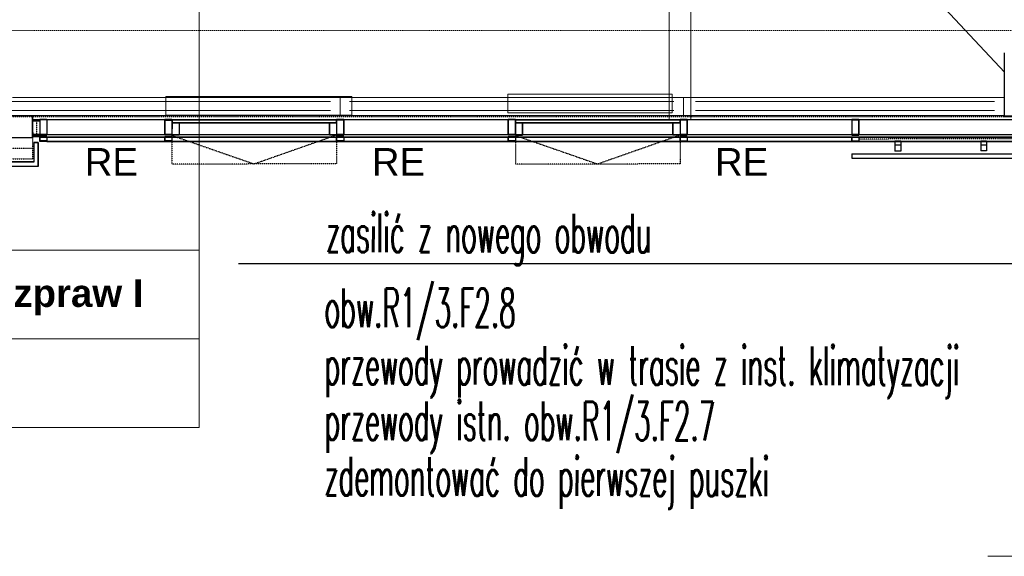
# Model space of a CAD drawing. Header units: millimetres. Extents: x -8838 to 31257, y -6224 to 3754.
# Tile 58 of 185: x -377 to 311, y -5630 to -5256. Entities that reach past the tile are written whole.
import ezdxf
from ezdxf.enums import TextEntityAlignment as Align

# ---------------------------------------------------------------- set-up
doc = ezdxf.new("R2010")
doc.units = ezdxf.units.MM
doc.header["$LTSCALE"] = 10
doc.header["$MEASUREMENT"] = 0
for name, pattern in [('rzut 2 pietra$0$ArchiTECH.PC 1. Line Type', [0.004, 0.003, -0.001]), ('rzut 2 pietra$0$ArchiTECH.PC 2. Line Type', [0.0025, 0.0015, -0.001]), ('rzut 2 pietra$0$ArchiTECH.PC 5. Line Type', [0.0053, 0.003, -0.001, 0.0003, -0.001]), ('rzut 2 pietra$0$ArchiTECH.PC Solid Line Type', [0]), ('SUFIT_2 PIETRO$0$ArchiTECH.PC 1. Line Type', [0.004, 0.003, -0.001]), ('SUFIT_2 PIETRO$0$ArchiTECH.PC 2. Line Type', [0.0025, 0.0015, -0.001]), ('SUFIT_2 PIETRO$0$ArchiTECH.PC Solid Line Type', [0])]:
    doc.linetypes.add(name, pattern=pattern)
for name, color, linetype, lineweight in [('_Etap_2_opis', 7, 'CONTINUOUS', 30), ('_Etap_3_opis', 7, 'CONTINUOUS', 30), ('IS_ARCH', 254, 'CONTINUOUS', 18)]:
    doc.layers.add(name, color=color, linetype=linetype, lineweight=lineweight)
doc.layers.add('SUFIT_2 PIETRO$0$INWENTARYZACJA', color=254, linetype='CONTINUOUS')
doc.styles.add('romans1', font='simplex.shx', dxfattribs={"width": 0.8})
doc.styles.add('rzut 2 pietra$0$ArchiTECHStyle1', font='arial.ttf', dxfattribs={"height": 0.16})
doc.styles.add('rzut 2 pietra$0$ArchiTECHStyle2', font='arialbd.ttf', dxfattribs={"height": 0.192})

msp = doc.modelspace()

# ---------------------------------------------------------------- linework, layer by layer
at = {"layer": '_Etap_3_opis'}
msp.add_line((-223.67, -5425.92), (362.96, -5425.92), dxfattribs=at)
at = {"layer": 'IS_ARCH', "linetype": 'rzut 2 pietra$0$ArchiTECH.PC Solid Line Type'}
for p, q in [((77.25, -5045.67), (77.25, -5325.58)), ((92.25, -5325.58), (92.25, -5045.67)), ((-251.18, -5416.5), (-251.18, -5173.03)), ((231.31, -5206.4), (311.35, -5292.3)), ((311.25, -5278.89), (311.25, -5322.89)), ((311.25, -5279.29), (311.25, -5323.3)), ((-152.75, -5310.08), (-381.75, -5310.08)), ((-274.59, -5309.37), (-274.59, -5322.37)), ((-144.59, -5309.37), (-274.59, -5309.37)), ((-274.59, -5309.37), (-274.59, -5322.37)), ((-144.59, -5309.37), (-274.59, -5309.37)), ((-152.75, -5322.58), (-152.75, -5310.08)), ((87.25, -5310.08), (-152.75, -5310.08)), ((-152.75, -5310.08), (-152.75, -5322.58)), ((-144.59, -5322.37), (-144.59, -5309.37)), ((-144.59, -5322.37), (-144.59, -5309.37)), ((-35.68, -5307.72), (-35.68, -5320.72)), ((79.32, -5307.72), (-35.68, -5307.72)), ((-35.68, -5307.72), (-35.68, -5320.72)), ((79.32, -5307.72), (-35.68, -5307.72)), ((79.32, -5320.72), (79.32, -5307.72)), ((79.32, -5320.72), (79.32, -5307.72)), ((87.25, -5322.58), (87.25, -5310.08)), ((311.25, -5310.08), (87.25, -5310.08)), ((87.25, -5310.08), (87.25, -5322.58)), ((311.25, -5322.58), (311.25, -5310.08)), ((-159.54, -5312.8), (-386.27, -5312.8)), ((80.46, -5312.8), (-146.27, -5312.8)), ((304.46, -5312.8), (95.67, -5312.8)), ((-367.69, -5322.83), (-475.3, -5322.82)), ((-475.3, -5322.82), (-367.69, -5322.83)), ((-159.58, -5319.17), (-386.31, -5319.17)), ((-381.75, -5322.58), (-152.75, -5322.58)), ((-367.69, -5337.83), (-367.69, -5322.83)), ((-367.69, -5322.83), (-367.69, -5337.83)), ((-367.69, -5323.23), (-367.69, -5338.23)), ((-274.59, -5322.37), (-144.59, -5322.37)), ((-274.59, -5322.37), (-144.59, -5322.37)), ((-152.75, -5322.58), (87.25, -5322.58)), ((80.42, -5319.17), (-146.31, -5319.17)), ((-35.68, -5320.72), (79.32, -5320.72)), ((-35.68, -5320.72), (79.32, -5320.72)), ((87.25, -5322.58), (311.25, -5322.58)), ((304.42, -5319.17), (95.63, -5319.17)), ((311.25, -5322.89), (343.25, -5322.9)), ((311.25, -5323.3), (343.25, -5323.3)), ((-367.69, -5325.32), (-362.69, -5325.33)), ((-367.69, -5325.32), (-367.69, -5326.57)), ((-367.69, -5325.73), (-367.69, -5326.98)), ((-362.69, -5326.57), (-367.69, -5326.57)), ((-357.69, -5325.33), (-362.69, -5325.33)), ((-362.69, -5325.33), (-362.68, -5335.86)), ((-362.69, -5325.33), (2309.75, -5325.59)), ((-362.69, -5325.33), (-362.69, -5326.57)), ((-362.69, -5325.73), (-362.69, -5326.97)), ((-362.69, -5325.73), (-362.68, -5336.26)), ((-357.69, -5325.33), (-357.68, -5335.86)), ((-357.69, -5325.73), (-357.68, -5336.26)), ((-270.25, -5325.34), (-275.25, -5325.34)), ((-275.25, -5325.34), (-275.25, -5335.87)), ((-275.25, -5336.27), (-275.25, -5325.74)), ((-275.25, -5325.74), (-270.25, -5325.74)), ((-270.25, -5325.34), (-270.25, -5335.87)), ((-270.25, -5325.74), (-270.25, -5336.27)), ((-270.25, -5325.74), (-270.25, -5336.27)), ((-270.23, -5327.34), (-270.25, -5335.87)), ((-270.23, -5327.74), (-270.25, -5336.27)), ((-270.23, -5325.75), (-270.23, -5327.74)), ((-155.25, -5325.75), (-270.23, -5325.75)), ((-270.23, -5327.34), (-265.23, -5327.34)), ((-270.23, -5327.34), (-155.23, -5327.35)), ((-270.23, -5327.74), (-155.25, -5327.74)), ((-270.23, -5336.27), (-270.23, -5327.74)), ((-270.23, -5327.74), (-265.25, -5327.74)), ((-265.23, -5327.34), (-265.25, -5335.87)), ((-265.25, -5327.74), (-265.25, -5336.27)), ((-160.24, -5327.35), (-160.25, -5335.88)), ((-160.24, -5327.35), (-155.24, -5327.35)), ((-160.24, -5336.28), (-160.24, -5327.75)), ((-160.24, -5327.75), (-155.25, -5327.75)), ((-150.25, -5325.35), (-155.25, -5325.35)), ((-155.25, -5325.35), (-155.25, -5335.89)), ((-155.25, -5325.75), (-155.25, -5336.28)), ((-150.25, -5325.75), (-155.25, -5325.75)), ((-155.25, -5327.74), (-155.25, -5325.75)), ((-155.25, -5325.75), (-155.25, -5336.29)), ((-155.24, -5327.35), (-155.25, -5335.88)), ((-155.25, -5327.75), (-155.25, -5336.28)), ((-155.24, -5327.75), (-155.25, -5336.28)), ((-150.25, -5325.35), (-150.25, -5335.88)), ((-150.25, -5336.28), (-150.25, -5325.75)), ((-30.25, -5325.36), (-35.25, -5325.36)), ((-35.25, -5325.36), (-35.25, -5335.9)), ((-35.23, -5325.45), (-35.23, -5336.01)), ((-30.25, -5325.45), (-35.23, -5325.45)), ((-35.23, -5336.29), (-35.23, -5325.45)), ((-35.23, -5325.45), (-30.25, -5325.45)), ((-30.25, -5325.36), (-30.25, -5335.89)), ((-30.25, -5336.01), (-30.25, -5325.45)), ((-30.25, -5325.45), (-30.25, -5336.29)), ((-30.25, -5325.76), (-30.25, -5336.29)), ((-30.25, -5325.78), (-30.25, -5327.76)), ((84.75, -5325.78), (-30.25, -5325.78)), ((-30.23, -5327.36), (-30.25, -5335.89)), ((-30.25, -5327.76), (84.75, -5327.76)), ((-30.25, -5336.29), (-30.25, -5327.76)), ((-30.25, -5327.76), (-25.23, -5327.76)), ((-30.25, -5327.76), (-30.25, -5336.29)), ((-25.23, -5327.76), (-30.25, -5327.76)), ((-30.23, -5327.76), (-30.25, -5336.29)), ((-30.23, -5327.36), (-25.23, -5327.36)), ((-30.23, -5327.36), (84.77, -5327.37)), ((-25.23, -5327.36), (-25.25, -5335.89)), ((-25.23, -5327.76), (-25.23, -5336.29)), ((-25.23, -5336.29), (-25.23, -5327.76)), ((77.25, -5325.58), (92.25, -5325.58)), ((79.76, -5327.37), (79.75, -5335.9)), ((79.76, -5327.77), (79.75, -5336.31)), ((79.76, -5327.37), (84.76, -5327.37)), ((79.76, -5336.31), (79.76, -5327.77)), ((79.76, -5327.77), (84.75, -5327.77)), ((89.75, -5325.37), (84.75, -5325.38)), ((84.75, -5325.38), (84.75, -5335.91)), ((84.75, -5325.77), (84.75, -5336.31)), ((89.75, -5325.77), (84.75, -5325.77)), ((84.75, -5327.76), (84.75, -5325.78)), ((84.75, -5325.78), (84.75, -5336.31)), ((84.76, -5327.37), (84.75, -5335.9)), ((84.75, -5327.77), (84.75, -5336.31)), ((84.76, -5327.77), (84.75, -5336.31)), ((89.75, -5325.37), (89.75, -5335.91)), ((89.75, -5336.31), (89.75, -5325.77)), ((89.75, -5325.77), (89.75, -5336.31)), ((209.75, -5325.38), (204.75, -5325.39)), ((204.75, -5325.39), (204.75, -5335.92)), ((204.75, -5325.79), (204.75, -5336.32)), ((209.75, -5325.79), (204.75, -5325.79)), ((204.75, -5325.79), (204.75, -5336.32)), ((209.75, -5325.38), (209.75, -5335.92)), ((209.75, -5336.32), (209.75, -5325.79)), ((209.75, -5325.79), (209.75, -5336.32)), ((-475.31, -5337.82), (-367.69, -5337.83)), ((-475.31, -5337.82), (-367.69, -5337.83)), ((-360.28, -5335.94), (-367.68, -5335.96)), ((-360.28, -5335.94), (-367.68, -5335.96)), ((-367.68, -5335.96), (-367.68, -5337.23)), ((-367.68, -5335.96), (-367.68, -5337.23)), ((-360.28, -5336.35), (-367.68, -5336.36)), ((-367.68, -5336.36), (-367.68, -5337.63)), ((-367.68, -5337.23), (-360.28, -5337.23)), ((-360.28, -5337.23), (-367.68, -5337.23)), ((-367.59, -5332.67), (-367.58, -5335.91)), ((-367.59, -5333.07), (-367.58, -5336.31)), ((-360.28, -5335.9), (-367.58, -5335.91)), ((-360.28, -5336.3), (-367.58, -5336.31)), ((-362.69, -5335.86), (2309.74, -5336.12)), ((-362.69, -5337.33), (2309.74, -5337.6)), ((-362.69, -5340.73), (-362.69, -5337.73)), ((-362.69, -5337.73), (-357.68, -5337.73)), ((-357.68, -5335.86), (-362.68, -5335.86)), ((-357.68, -5336.26), (-362.68, -5336.26)), ((-357.68, -5337.33), (-362.68, -5337.34)), ((-362.68, -5337.34), (-362.68, -5340.33)), ((-357.68, -5337.74), (-362.68, -5337.74)), ((-360.28, -5337.23), (-360.28, -5335.94)), ((-360.28, -5335.94), (-360.28, -5337.23)), ((-360.28, -5336.35), (-360.28, -5337.63)), ((-360.28, -5337.23), (-360.28, -5337.23)), ((-357.68, -5337.33), (-357.68, -5340.33)), ((-357.68, -5337.73), (-357.68, -5340.73)), ((-357.68, -5338), (-357.68, -5340.73)), ((2309.74, -5338), (-357.68, -5338)), ((-270.25, -5335.87), (-275.25, -5335.87)), ((-270.25, -5336.27), (-275.25, -5336.27)), ((-270.24, -5337.35), (-275.24, -5337.35)), ((-275.24, -5337.35), (-275.24, -5340.34)), ((-275.24, -5340.74), (-275.24, -5337.75)), ((-275.24, -5337.75), (-270.24, -5337.75)), ((-270.25, -5335.87), (-265.25, -5335.87)), ((-270.24, -5337.35), (-270.24, -5340.34)), ((-270.24, -5337.75), (-270.24, -5340.74)), ((-270.24, -5337.75), (-270.24, -5340.74)), ((-265.25, -5336.27), (-270.23, -5336.27)), ((-160.25, -5335.88), (-155.25, -5335.88)), ((-155.25, -5336.28), (-160.24, -5336.28)), ((-150.25, -5335.88), (-155.25, -5335.89)), ((-155.25, -5336.28), (-150.25, -5336.28)), ((-150.24, -5337.36), (-155.24, -5337.36)), ((-155.24, -5337.36), (-155.24, -5340.36)), ((-155.24, -5340.75), (-155.24, -5337.76)), ((-155.24, -5337.76), (-150.24, -5337.76)), ((-155.24, -5337.76), (-155.24, -5340.76)), ((-150.24, -5337.36), (-150.24, -5340.35)), ((-150.24, -5337.76), (-150.24, -5340.75)), ((-30.25, -5335.89), (-35.25, -5335.9)), ((-30.24, -5337.37), (-35.24, -5337.37)), ((-35.24, -5337.37), (-35.24, -5340.37)), ((-35.24, -5340.76), (-35.24, -5337.77)), ((-35.24, -5337.77), (-30.24, -5337.77)), ((-35.24, -5340.76), (-35.24, -5337.77)), ((-35.24, -5337.77), (-30.24, -5337.77)), ((-35.23, -5336.01), (-30.25, -5336.01)), ((-30.25, -5336.29), (-35.23, -5336.29)), ((-30.25, -5335.89), (-25.25, -5335.89)), ((-25.23, -5336.29), (-30.25, -5336.29)), ((-30.25, -5336.29), (-25.23, -5336.29)), ((-30.24, -5337.37), (-30.24, -5340.36)), ((-30.24, -5337.77), (-30.24, -5340.76)), ((-30.24, -5337.77), (-30.24, -5340.76)), ((-30.24, -5337.77), (-30.24, -5340.76)), ((79.75, -5335.9), (84.75, -5335.9)), ((84.75, -5336.31), (79.76, -5336.31)), ((89.75, -5335.91), (84.75, -5335.91)), ((84.75, -5336.31), (89.75, -5336.31)), ((84.75, -5340.78), (84.75, -5337.37)), ((84.75, -5337.37), (89.76, -5337.37)), ((89.76, -5337.38), (84.76, -5337.39)), ((84.76, -5337.39), (84.76, -5340.38)), ((84.76, -5337.79), (84.76, -5340.78)), ((89.76, -5337.37), (89.76, -5340.78)), ((89.76, -5337.38), (89.76, -5340.37)), ((89.76, -5337.78), (89.76, -5340.78)), ((209.75, -5335.92), (204.75, -5335.92)), ((204.75, -5336.32), (209.75, -5336.32)), ((204.76, -5337.39), (204.76, -5340.39)), ((204.76, -5340.79), (204.76, -5337.8)), ((204.76, -5337.8), (209.76, -5337.8)), ((204.76, -5337.8), (204.76, -5340.79)), ((209.76, -5337.39), (209.76, -5340.39)), ((209.76, -5337.79), (209.76, -5340.79)), ((209.76, -5337.8), (209.76, -5340.79)), ((-363.66, -5341.33), (-366.66, -5341.33)), ((-366.66, -5341.33), (-366.66, -5354.84)), ((-366.66, -5341.33), (-366.66, -5354.84)), ((-366.66, -5341.33), (-363.66, -5341.33)), ((-366.66, -5341.74), (-366.66, -5355.24)), ((-363.66, -5357.84), (-363.66, -5341.33)), ((-363.66, -5341.33), (-363.66, -5357.84)), ((-363.66, -5341.74), (-363.66, -5358.24)), ((-362.69, -5340.33), (2309.74, -5340.59)), ((-357.68, -5340.73), (-362.69, -5340.73)), ((-357.68, -5340.33), (-362.68, -5340.33)), ((-357.68, -5340.73), (2309.74, -5340.73)), ((-270.24, -5340.34), (-275.24, -5340.34)), ((-270.24, -5340.74), (-275.24, -5340.74)), ((-150.24, -5340.35), (-155.24, -5340.36)), ((-150.24, -5340.75), (-155.24, -5340.75)), ((-30.24, -5340.36), (-35.24, -5340.37)), ((-30.24, -5340.76), (-35.24, -5340.76)), ((-30.24, -5340.76), (-35.24, -5340.76)), ((89.76, -5340.78), (84.75, -5340.78)), ((89.76, -5340.37), (84.76, -5340.38)), ((209.76, -5340.39), (204.76, -5340.39)), ((209.76, -5340.79), (204.76, -5340.79)), ((238.93, -5340.44), (234.92, -5340.44)), ((234.92, -5340.44), (234.93, -5343.39)), ((238.93, -5343.38), (234.93, -5343.39)), ((234.93, -5343.39), (234.93, -5347.39)), ((238.93, -5340.44), (238.93, -5347.38)), ((294.88, -5340.39), (294.88, -5347.34)), ((298.88, -5340.39), (294.88, -5340.39)), ((298.88, -5343.34), (294.88, -5343.34)), ((298.88, -5340.39), (298.88, -5343.34)), ((298.88, -5343.34), (298.88, -5347.34)), ((204.74, -5349.38), (329.75, -5349.39)), ((204.74, -5349.38), (204.75, -5352.38)), ((204.75, -5352.38), (329.75, -5352.39)), ((238.93, -5347.38), (234.93, -5347.39)), ((298.88, -5347.34), (294.88, -5347.34)), ((-478.31, -5357.83), (-363.66, -5357.84)), ((-478.31, -5357.83), (-363.66, -5357.84)), ((-366.66, -5354.84), (-475.31, -5354.83)), ((-475.31, -5354.83), (-366.66, -5354.84)), ((-609.98, -5416.5), (-251.18, -5416.5)), ((-251.18, -5416.5), (-251.18, -5540.42)), ((-609.98, -5478.46), (-251.18, -5478.46)), ((-609.98, -5540.42), (-251.18, -5540.42)), ((720.68, -5630.37), (299.93, -5630.37))]:
    msp.add_line(p, q, dxfattribs=at)
at = {"layer": 'IS_ARCH', "linetype": 'rzut 2 pietra$0$ArchiTECH.PC 5. Line Type'}
msp.add_line((-3569.09, -5262.89), (7882.41, -5264.04), dxfattribs=at)
at = {"layer": 'IS_ARCH', "linetype": 'rzut 2 pietra$0$ArchiTECH.PC 1. Line Type'}
for p, q in [((-1515.75, -5323.12), (4330.89, -5323.69)), ((-270.25, -5336.07), (-270.24, -5356.07)), ((-270.25, -5336.07), (-270.24, -5356.07)), ((-270.25, -5336.47), (-212.74, -5356.43)), ((-270.25, -5336.47), (-270.24, -5356.47)), ((-270.25, -5336.47), (-212.74, -5356.43)), ((-270.25, -5336.47), (-270.24, -5356.47)), ((-155.25, -5336.28), (-212.74, -5356.43)), ((-155.25, -5336.28), (-212.74, -5356.43)), ((-155.25, -5335.88), (-155.24, -5355.98)), ((-155.25, -5335.88), (-155.24, -5355.98)), ((-155.25, -5336.28), (-155.24, -5356.39)), ((-155.25, -5336.28), (-155.24, -5356.39)), ((-30.25, -5336.1), (-30.24, -5356.1)), ((-30.25, -5336.1), (-30.24, -5356.1)), ((-30.25, -5336.5), (27.26, -5356.45)), ((-30.25, -5336.5), (-30.24, -5356.5)), ((-30.25, -5336.5), (27.26, -5356.45)), ((-30.25, -5336.5), (-30.24, -5356.5)), ((84.75, -5336.31), (27.26, -5356.45)), ((84.75, -5336.31), (27.26, -5356.45)), ((84.75, -5335.9), (84.76, -5356.01)), ((84.75, -5335.9), (84.76, -5356.01)), ((84.75, -5336.31), (84.76, -5356.41)), ((84.75, -5336.31), (84.76, -5356.41)), ((-155.24, -5356.39), (-270.24, -5356.47)), ((-155.24, -5356.39), (-270.24, -5356.47)), ((84.76, -5356.41), (-30.24, -5356.5)), ((84.76, -5356.41), (-30.24, -5356.5))]:
    msp.add_line(p, q, dxfattribs=at)
at = {"layer": 'IS_ARCH', "linetype": 'rzut 2 pietra$0$ArchiTECH.PC 2. Line Type'}
for p, q in [((-364.96, -5326.57), (-364.95, -5335.81)), ((-364.96, -5326.97), (-364.95, -5336.21)), ((-367.69, -5337.83), (-367.68, -5352.83)), ((-367.69, -5338.23), (-367.68, -5353.23)), ((-362.53, -5335.79), (-367.68, -5335.8)), ((-362.53, -5336.19), (-367.68, -5336.2)), ((-475.31, -5345.32), (-367.68, -5345.33)), ((324.76, -5338.91), (209.79, -5338.99)), ((-475.31, -5352.82), (-367.68, -5352.83))]:
    msp.add_line(p, q, dxfattribs=at)
at = {"layer": 'SUFIT_2 PIETRO$0$INWENTARYZACJA', "linetype": 'SUFIT_2 PIETRO$0$ArchiTECH.PC Solid Line Type'}
for p, q in [((311.25, -5278.89), (311.25, -5322.89)), ((311.25, -5279.29), (311.25, -5323.3)), ((-367.69, -5322.83), (-475.3, -5322.82)), ((-475.3, -5322.82), (-367.69, -5322.83)), ((-367.69, -5337.83), (-367.69, -5322.83)), ((-367.69, -5322.83), (-367.69, -5337.83)), ((-367.69, -5323.23), (-367.69, -5338.23)), ((311.25, -5322.89), (343.25, -5322.9)), ((311.25, -5323.3), (343.25, -5323.3)), ((-367.69, -5325.32), (-367.69, -5326.57)), ((-367.69, -5325.32), (-362.69, -5325.33)), ((-367.69, -5325.73), (-367.69, -5326.98)), ((-362.69, -5326.57), (-367.69, -5326.57)), ((-362.69, -5325.33), (-362.69, -5326.57)), ((-362.69, -5325.33), (2309.75, -5325.59)), ((-362.69, -5325.33), (-362.68, -5335.86)), ((-357.69, -5325.33), (-362.69, -5325.33)), ((-362.69, -5325.73), (-362.68, -5336.26)), ((-362.69, -5325.73), (-362.69, -5326.97)), ((-357.69, -5325.33), (-357.68, -5335.86)), ((-357.69, -5325.73), (-357.68, -5336.26)), ((-275.25, -5325.34), (-275.25, -5335.87)), ((-270.25, -5325.34), (-275.25, -5325.34)), ((-275.25, -5325.74), (-270.25, -5325.74)), ((-275.25, -5336.27), (-275.25, -5325.74)), ((-270.25, -5325.34), (-270.25, -5335.87)), ((-270.25, -5325.74), (-270.25, -5336.27)), ((-270.25, -5325.74), (-270.25, -5336.27)), ((-270.23, -5327.34), (-270.25, -5335.87)), ((-270.23, -5327.74), (-270.25, -5336.27)), ((-155.25, -5325.75), (-270.23, -5325.75)), ((-270.23, -5325.75), (-270.23, -5327.74)), ((-270.23, -5327.34), (-155.23, -5327.35)), ((-270.23, -5327.34), (-265.23, -5327.34)), ((-270.23, -5327.74), (-265.25, -5327.74)), ((-270.23, -5336.27), (-270.23, -5327.74)), ((-270.23, -5327.74), (-155.25, -5327.74)), ((-265.23, -5327.34), (-265.25, -5335.87)), ((-265.25, -5327.74), (-265.25, -5336.27)), ((-160.24, -5327.35), (-160.25, -5335.88)), ((-160.24, -5327.35), (-155.24, -5327.35)), ((-160.24, -5327.75), (-155.25, -5327.75)), ((-160.24, -5336.28), (-160.24, -5327.75)), ((-155.25, -5325.35), (-155.25, -5335.89)), ((-150.25, -5325.35), (-155.25, -5325.35)), ((-155.25, -5325.75), (-155.25, -5336.29)), ((-155.25, -5327.74), (-155.25, -5325.75)), ((-150.25, -5325.75), (-155.25, -5325.75)), ((-155.25, -5325.75), (-155.25, -5336.28)), ((-155.24, -5327.35), (-155.25, -5335.88)), ((-155.24, -5327.75), (-155.25, -5336.28)), ((-155.25, -5327.75), (-155.25, -5336.28)), ((-150.25, -5325.35), (-150.25, -5335.88)), ((-150.25, -5336.28), (-150.25, -5325.75)), ((-35.25, -5325.36), (-35.25, -5335.9)), ((-30.25, -5325.36), (-35.25, -5325.36)), ((-35.23, -5325.45), (-30.25, -5325.45)), ((-35.23, -5336.29), (-35.23, -5325.45)), ((-30.25, -5325.45), (-35.23, -5325.45)), ((-35.23, -5325.45), (-35.23, -5336.01)), ((-30.25, -5325.36), (-30.25, -5335.89)), ((-30.25, -5325.45), (-30.25, -5336.29)), ((-30.25, -5336.01), (-30.25, -5325.45)), ((-30.25, -5325.76), (-30.25, -5336.29)), ((84.75, -5325.78), (-30.25, -5325.78)), ((-30.25, -5325.78), (-30.25, -5327.76)), ((-30.23, -5327.36), (-30.25, -5335.89)), ((-30.23, -5327.76), (-30.25, -5336.29)), ((-25.23, -5327.76), (-30.25, -5327.76)), ((-30.25, -5327.76), (-30.25, -5336.29)), ((-30.25, -5327.76), (-25.23, -5327.76)), ((-30.25, -5336.29), (-30.25, -5327.76)), ((-30.25, -5327.76), (84.75, -5327.76)), ((-30.23, -5327.36), (84.77, -5327.37)), ((-30.23, -5327.36), (-25.23, -5327.36)), ((-25.23, -5327.36), (-25.25, -5335.89)), ((-25.23, -5336.29), (-25.23, -5327.76)), ((-25.23, -5327.76), (-25.23, -5336.29)), ((79.76, -5327.37), (79.75, -5335.9)), ((79.76, -5327.77), (79.75, -5336.31)), ((79.76, -5327.37), (84.76, -5327.37)), ((79.76, -5327.77), (84.75, -5327.77)), ((79.76, -5336.31), (79.76, -5327.77)), ((89.75, -5325.37), (84.75, -5325.38)), ((84.75, -5325.38), (84.75, -5335.91)), ((89.75, -5325.77), (84.75, -5325.77)), ((84.75, -5325.77), (84.75, -5336.31)), ((84.75, -5325.78), (84.75, -5336.31)), ((84.75, -5327.76), (84.75, -5325.78)), ((84.76, -5327.37), (84.75, -5335.9)), ((84.76, -5327.77), (84.75, -5336.31)), ((84.75, -5327.77), (84.75, -5336.31)), ((89.75, -5325.37), (89.75, -5335.91)), ((89.75, -5325.77), (89.75, -5336.31)), ((89.75, -5336.31), (89.75, -5325.77)), ((209.75, -5325.38), (204.75, -5325.39)), ((204.75, -5325.39), (204.75, -5335.92)), ((204.75, -5325.79), (204.75, -5336.32)), ((209.75, -5325.79), (204.75, -5325.79)), ((204.75, -5325.79), (204.75, -5336.32)), ((209.75, -5325.38), (209.75, -5335.92)), ((209.75, -5325.79), (209.75, -5336.32)), ((209.75, -5336.32), (209.75, -5325.79)), ((-475.31, -5337.82), (-367.69, -5337.83)), ((-475.31, -5337.82), (-367.69, -5337.83)), ((-360.28, -5335.94), (-367.68, -5335.96)), ((-360.28, -5335.94), (-367.68, -5335.96)), ((-367.68, -5335.96), (-367.68, -5337.23)), ((-367.68, -5335.96), (-367.68, -5337.23)), ((-360.28, -5336.35), (-367.68, -5336.36)), ((-367.68, -5336.36), (-367.68, -5337.63)), ((-367.68, -5337.23), (-360.28, -5337.23)), ((-360.28, -5337.23), (-367.68, -5337.23)), ((-367.59, -5332.67), (-367.58, -5335.91)), ((-367.59, -5333.07), (-367.58, -5336.31)), ((-360.28, -5335.9), (-367.58, -5335.91)), ((-360.28, -5336.3), (-367.58, -5336.31)), ((-362.69, -5335.86), (2309.74, -5336.12)), ((-362.69, -5337.33), (2309.74, -5337.6)), ((-362.69, -5337.73), (-357.68, -5337.73)), ((-362.69, -5340.73), (-362.69, -5337.73)), ((-357.68, -5335.86), (-362.68, -5335.86)), ((-357.68, -5336.26), (-362.68, -5336.26)), ((-357.68, -5337.33), (-362.68, -5337.34)), ((-362.68, -5337.34), (-362.68, -5340.33)), ((-357.68, -5337.74), (-362.68, -5337.74)), ((-360.28, -5337.23), (-360.28, -5335.94)), ((-360.28, -5335.94), (-360.28, -5337.23)), ((-360.28, -5336.35), (-360.28, -5337.63)), ((-360.28, -5337.23), (-360.28, -5337.23)), ((-357.68, -5337.33), (-357.68, -5340.33)), ((-357.68, -5337.73), (-357.68, -5340.73)), ((2309.74, -5338), (-357.68, -5338)), ((-357.68, -5338), (-357.68, -5340.73)), ((-270.25, -5335.87), (-275.25, -5335.87)), ((-270.25, -5336.27), (-275.25, -5336.27)), ((-275.24, -5337.35), (-275.24, -5340.34)), ((-270.24, -5337.35), (-275.24, -5337.35)), ((-275.24, -5337.75), (-270.24, -5337.75)), ((-275.24, -5340.74), (-275.24, -5337.75)), ((-270.25, -5335.87), (-265.25, -5335.87)), ((-270.24, -5337.35), (-270.24, -5340.34)), ((-270.24, -5337.75), (-270.24, -5340.74)), ((-270.24, -5337.75), (-270.24, -5340.74)), ((-265.25, -5336.27), (-270.23, -5336.27)), ((-160.25, -5335.88), (-155.25, -5335.88)), ((-155.25, -5336.28), (-160.24, -5336.28)), ((-150.25, -5335.88), (-155.25, -5335.89)), ((-155.25, -5336.28), (-150.25, -5336.28)), ((-155.24, -5337.36), (-155.24, -5340.36)), ((-150.24, -5337.36), (-155.24, -5337.36)), ((-155.24, -5337.76), (-155.24, -5340.76)), ((-155.24, -5337.76), (-150.24, -5337.76)), ((-155.24, -5340.75), (-155.24, -5337.76)), ((-150.24, -5337.36), (-150.24, -5340.35)), ((-150.24, -5337.76), (-150.24, -5340.75)), ((-30.25, -5335.89), (-35.25, -5335.9)), ((-35.24, -5337.37), (-35.24, -5340.37)), ((-30.24, -5337.37), (-35.24, -5337.37)), ((-35.24, -5337.77), (-30.24, -5337.77)), ((-35.24, -5340.76), (-35.24, -5337.77)), ((-35.24, -5337.77), (-30.24, -5337.77)), ((-35.24, -5340.76), (-35.24, -5337.77)), ((-35.23, -5336.01), (-30.25, -5336.01)), ((-30.25, -5336.29), (-35.23, -5336.29)), ((-30.25, -5335.89), (-25.25, -5335.89)), ((-30.25, -5336.29), (-25.23, -5336.29)), ((-25.23, -5336.29), (-30.25, -5336.29)), ((-30.24, -5337.37), (-30.24, -5340.36)), ((-30.24, -5337.77), (-30.24, -5340.76)), ((-30.24, -5337.77), (-30.24, -5340.76)), ((-30.24, -5337.77), (-30.24, -5340.76)), ((79.75, -5335.9), (84.75, -5335.9)), ((84.75, -5336.31), (79.76, -5336.31)), ((89.75, -5335.91), (84.75, -5335.91)), ((84.75, -5336.31), (89.75, -5336.31)), ((84.75, -5337.37), (89.76, -5337.37)), ((84.75, -5340.78), (84.75, -5337.37)), ((89.76, -5337.38), (84.76, -5337.39)), ((84.76, -5337.39), (84.76, -5340.38)), ((84.76, -5337.79), (84.76, -5340.78)), ((89.76, -5337.37), (89.76, -5340.78)), ((89.76, -5337.38), (89.76, -5340.37)), ((89.76, -5337.78), (89.76, -5340.78)), ((209.75, -5335.92), (204.75, -5335.92)), ((204.75, -5336.32), (209.75, -5336.32)), ((204.76, -5337.39), (204.76, -5340.39)), ((204.76, -5337.8), (204.76, -5340.79)), ((204.76, -5337.8), (209.76, -5337.8)), ((204.76, -5340.79), (204.76, -5337.8)), ((209.76, -5337.39), (209.76, -5340.39)), ((209.76, -5337.79), (209.76, -5340.79)), ((209.76, -5337.8), (209.76, -5340.79)), ((-363.66, -5341.33), (-366.66, -5341.33)), ((-366.66, -5341.33), (-366.66, -5354.84)), ((-366.66, -5341.33), (-363.66, -5341.33)), ((-366.66, -5341.33), (-366.66, -5354.84)), ((-366.66, -5341.74), (-366.66, -5355.24)), ((-363.66, -5357.84), (-363.66, -5341.33)), ((-363.66, -5341.33), (-363.66, -5357.84)), ((-363.66, -5341.74), (-363.66, -5358.24)), ((-362.69, -5340.33), (2309.74, -5340.59)), ((-357.68, -5340.73), (-362.69, -5340.73)), ((-357.68, -5340.33), (-362.68, -5340.33)), ((-357.68, -5340.73), (2309.74, -5340.73)), ((-270.24, -5340.34), (-275.24, -5340.34)), ((-270.24, -5340.74), (-275.24, -5340.74)), ((-150.24, -5340.35), (-155.24, -5340.36)), ((-150.24, -5340.75), (-155.24, -5340.75)), ((-30.24, -5340.36), (-35.24, -5340.37)), ((-30.24, -5340.76), (-35.24, -5340.76)), ((-30.24, -5340.76), (-35.24, -5340.76)), ((89.76, -5340.78), (84.75, -5340.78)), ((89.76, -5340.37), (84.76, -5340.38)), ((209.76, -5340.39), (204.76, -5340.39)), ((209.76, -5340.79), (204.76, -5340.79)), ((234.92, -5340.44), (234.93, -5343.39)), ((238.93, -5340.44), (234.92, -5340.44)), ((238.93, -5343.38), (234.93, -5343.39)), ((234.93, -5343.39), (234.93, -5347.39)), ((238.93, -5340.44), (238.93, -5347.38)), ((298.88, -5340.39), (294.88, -5340.39)), ((294.88, -5340.39), (294.88, -5347.34)), ((298.88, -5343.34), (294.88, -5343.34)), ((298.88, -5340.39), (298.88, -5343.34)), ((298.88, -5343.34), (298.88, -5347.34)), ((204.74, -5349.38), (204.75, -5352.38)), ((204.74, -5349.38), (329.75, -5349.39)), ((204.75, -5352.38), (329.75, -5352.39)), ((238.93, -5347.38), (234.93, -5347.39)), ((298.88, -5347.34), (294.88, -5347.34)), ((-478.31, -5357.83), (-363.66, -5357.84)), ((-478.31, -5357.83), (-363.66, -5357.84)), ((-366.66, -5354.84), (-475.31, -5354.83)), ((-475.31, -5354.83), (-366.66, -5354.84))]:
    msp.add_line(p, q, dxfattribs=at)
at = {"layer": 'SUFIT_2 PIETRO$0$INWENTARYZACJA', "linetype": 'SUFIT_2 PIETRO$0$ArchiTECH.PC 1. Line Type'}
for p, q in [((-1515.75, -5323.12), (4330.89, -5323.69)), ((-270.25, -5336.07), (-270.24, -5356.07)), ((-270.25, -5336.07), (-270.24, -5356.07)), ((-270.25, -5336.47), (-270.24, -5356.47)), ((-270.25, -5336.47), (-212.74, -5356.43)), ((-270.25, -5336.47), (-270.24, -5356.47)), ((-270.25, -5336.47), (-212.74, -5356.43)), ((-155.25, -5336.28), (-212.74, -5356.43)), ((-155.25, -5336.28), (-212.74, -5356.43)), ((-155.25, -5335.88), (-155.24, -5355.98)), ((-155.25, -5335.88), (-155.24, -5355.98)), ((-155.25, -5336.28), (-155.24, -5356.39)), ((-155.25, -5336.28), (-155.24, -5356.39)), ((-30.25, -5336.1), (-30.24, -5356.1)), ((-30.25, -5336.1), (-30.24, -5356.1)), ((-30.25, -5336.5), (-30.24, -5356.5)), ((-30.25, -5336.5), (27.26, -5356.45)), ((-30.25, -5336.5), (-30.24, -5356.5)), ((-30.25, -5336.5), (27.26, -5356.45)), ((84.75, -5336.31), (27.26, -5356.45)), ((84.75, -5336.31), (27.26, -5356.45)), ((84.75, -5335.9), (84.76, -5356.01)), ((84.75, -5335.9), (84.76, -5356.01)), ((84.75, -5336.31), (84.76, -5356.41)), ((84.75, -5336.31), (84.76, -5356.41)), ((-155.24, -5356.39), (-270.24, -5356.47)), ((-155.24, -5356.39), (-270.24, -5356.47)), ((84.76, -5356.41), (-30.24, -5356.5)), ((84.76, -5356.41), (-30.24, -5356.5))]:
    msp.add_line(p, q, dxfattribs=at)
at = {"layer": 'SUFIT_2 PIETRO$0$INWENTARYZACJA', "linetype": 'SUFIT_2 PIETRO$0$ArchiTECH.PC 2. Line Type'}
for p, q in [((-364.96, -5326.57), (-364.95, -5335.81)), ((-364.96, -5326.97), (-364.95, -5336.21)), ((-367.69, -5337.83), (-367.68, -5352.83)), ((-367.69, -5338.23), (-367.68, -5353.23)), ((-362.53, -5335.79), (-367.68, -5335.8)), ((-362.53, -5336.19), (-367.68, -5336.2)), ((-475.31, -5345.32), (-367.68, -5345.33)), ((324.76, -5338.91), (209.79, -5338.99)), ((-475.31, -5352.82), (-367.68, -5352.83))]:
    msp.add_line(p, q, dxfattribs=at)

# ---------------------------------------------------------------- texts
at = {"layer": '_Etap_2_opis', "style": 'romans1', "width": 0.5}
for s, p in [('zasilić z nowego obwodu', (-162.54, -5417.98)), ('obw.R1/3.F2.8', (-163.71, -5470.28)), ('przewody prowadzić w trasie z inst. klimatyzacji', (-163.71, -5510.33)), ('przewody istn. obw.R1/3.F2.7', (-163.71, -5549.14)), ('zdemontować do pierwszej puszki', (-163.71, -5587.95))]:
    msp.add_text(s, height=27, rotation=359.91893, dxfattribs=at).set_placement(p)
at = {"layer": 'IS_ARCH'}
for s, style, p in [('RE', 'rzut 2 pietra$0$ArchiTECHStyle1', (-331.22, -5370.27)), ('RE', 'rzut 2 pietra$0$ArchiTECHStyle1', (-130.62, -5370.27)), ('RE', 'rzut 2 pietra$0$ArchiTECHStyle1', (109.14, -5370.27)), ('Sala Rozpraw I', 'rzut 2 pietra$0$ArchiTECHStyle2', (-479.42, -5462))]:
    msp.add_text(s, height=19.2, dxfattribs=dict(at, style=style)).set_placement(p, align=Align.BOTTOM_LEFT)

doc.saveas('drawing.dxf')
